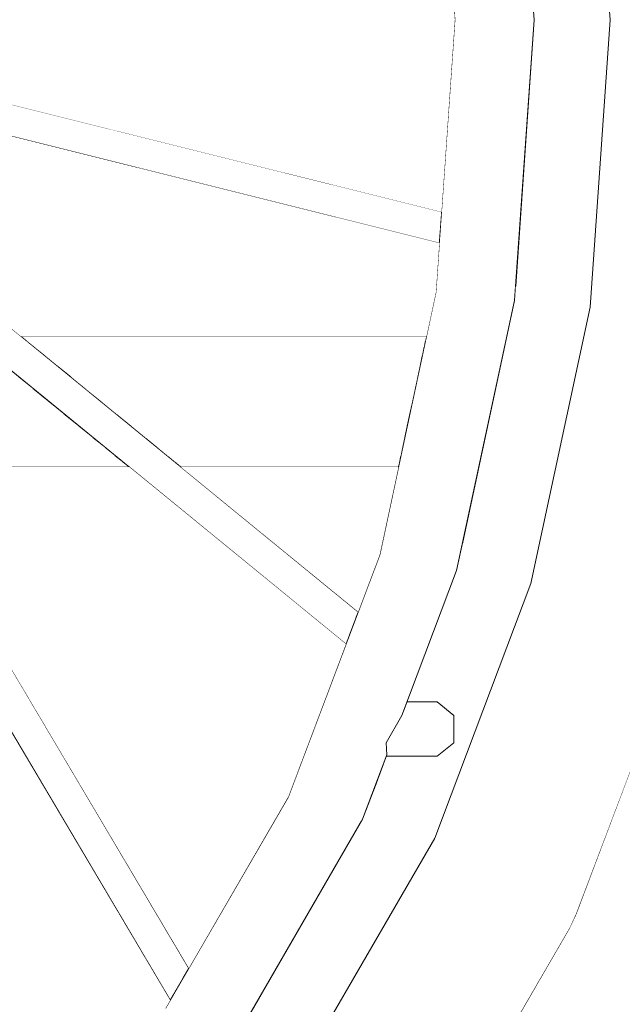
# Model space of a CAD drawing. Header units: millimetres. Extents: x 90539 to 127778, y -34922 to 14506.
# Tile 74 of 256: x 110697 to 110808, y 120 to 300. Entities that reach past the tile are written whole.
import ezdxf

# ---------------------------------------------------------------- set-up
doc = ezdxf.new("R2010")
doc.units = ezdxf.units.MM
doc.header["$MEASUREMENT"] = 0
doc.linetypes.add('Wipeout_Contour', pattern=[1000, 0, -1000])
for name, color, linetype in [('Nowe_A-Niepełnosprawni', 7, 'Continuous'), ('Nowe_A-Wymiary-Wewnętrzne', 7, 'Continuous'), ('Nowe_A-Wymiary-Zewnętrzne', 7, 'Continuous'), ('Nowe_A-Ściany-Działowe', 7, 'Continuous'), ('Nowe_Drzwi Archicad', 7, 'Continuous')]:
    doc.layers.add(name, color=color, linetype=linetype)
for name, color, linetype, lineweight in [('Nowe_A-Niepełnosprawni_Nr_pióra__4', 7, 'Continuous', 13), ('Nowe_A-Wymiary-Wewnętrzne_Nr_pióra__46', 5, 'Continuous', 15), ('Nowe_A-Wymiary-Zewnętrzne_Nr_pióra__46', 5, 'Continuous', 15)]:
    doc.layers.add(name, color=color, linetype=linetype, lineweight=lineweight)
for name, color, linetype, lineweight, true_color in [('Nowe_A-Wymiary-Wewnętrzne_Nr_pióra__45', 7, 'Continuous', 15, 0x40a5ff), ('Nowe_A-Wymiary-Wewnętrzne_Nr_pióra__85', 7, 'Continuous', 13, 0x80c2ff), ('Nowe_A-Wymiary-Zewnętrzne_Nr_pióra__45', 7, 'Continuous', 15, 0x40a5ff), ('Nowe_A-Wymiary-Zewnętrzne_Nr_pióra__85', 7, 'Continuous', 13, 0x80c2ff)]:
    doc.layers.add(name, color=color, linetype=linetype, lineweight=lineweight, true_color=true_color)
doc.styles.add('STYL_AUTOMATYCZNY_2', font='arial.ttf')
doc.dimstyles.new('STYL_AUTOMATYCZNY__1', dxfattribs={"dimtxt": 125, "dimasz": 47.5, "dimexe": 0.18, "dimexo": 20, "dimgap": 0, "dimtad": 1, "dimdec": 1, "dimlfac": 0.1, "dimzin": 0, "dimdsep": 46, "dimtxsty": 'STYL_AUTOMATYCZNY_2', "dimblk": 'ARROWHEAD_11', "dimblk1": 'ARROWHEAD_11', "dimblk2": 'ARROWHEAD_11', "dimcen": 0.09, "dimclrd": 256, "dimclre": 256, "dimclrt": 5, "dimadec": 1, "dimazin": 0, "dimtfac": 1, "dimtdec": 4, "dimtmove": 0, "dimatfit": 3, "dimfxl": 0, "dimtolj": 1, "dimtzin": 0, "dimarcsym": 0})

# ---------------------------------------------------------------- blocks, each defined once
blk = doc.blocks.new('ElemPrzekroju_23')
at = {"color": 254, "linetype": 'Wipeout_Contour', "lineweight": 0, "ltscale": 4316706.079519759}
blk.add_wipeout([(110495.05, 86.95), (110477.6, 107.21), (110477.6, 97.5), (110492.09, 80.68), (110524.33, 56.31), (110559.32, 41.3), (110595.71, 36.23), (110632.09, 41.3), (110667.08, 56.31), (110699.33, 80.68), (110727.59, 113.49), (110750.79, 153.46), (110768.02, 199.06), (110778.64, 248.54), (110782.22, 300), (110778.64, 351.46), (110768.02, 400.94), (110750.79, 446.54), (110747.17, 452.77), (110747.53, 450.67), (110744.06, 446.3), (110746.36, 442.35), (110746.75, 441.31), (110749.8, 437.12), (110749.51, 435.88), (110749.06, 435.2), (110763.1, 398.06), (110773.41, 349.99), (110776.89, 300), (110773.41, 250.01), (110763.1, 201.94), (110746.36, 157.65), (110723.82, 118.82), (110696.37, 86.95), (110665.04, 63.27), (110631.05, 48.69), (110595.71, 43.77), (110560.36, 48.69), (110526.37, 63.27)], dxfattribs=at).dxf.layer = 'Nowe_A-Niepełnosprawni'
at = {"color": 254, "linetype": 'Wipeout_Contour', "lineweight": 0, "ltscale": 443256.743338}
blk.add_wipeout([(110801.69, 352.67), (110805.36, 300), (110825.87, 300), (110821.86, 357.55)], dxfattribs=at).dxf.layer = 'Nowe_A-Niepełnosprawni'
at = {"color": 254, "linetype": 'Wipeout_Contour', "lineweight": 0, "ltscale": 443216.581593}
blk.add_wipeout([(110790.71, 136.11), (110797.89, 133.33), (110817.5, 185.19), (110809.99, 187.11)], dxfattribs=at).dxf.layer = 'Nowe_A-Niepełnosprawni'
at = {"layer": 'Nowe_A-Niepełnosprawni_Nr_pióra__4', "color": 7, "linetype": 'Continuous', "lineweight": 13}
blk.add_line((110776.89, 300), (110773.41, 349.99), dxfattribs=at)
at = {"color": 254, "linetype": 'Wipeout_Contour', "lineweight": 0, "ltscale": 443256.146973}
blk.add_wipeout([(110805.36, 300), (110801.69, 247.33), (110821.86, 242.45), (110825.87, 300)], dxfattribs=at).dxf.layer = 'Nowe_A-Niepełnosprawni'
at = {"color": 254, "linetype": 'Wipeout_Contour', "lineweight": 0, "ltscale": 553472.082488}
blk.add_wipeout([(110640.24, 294.8), (110640.46, 294.15), (110640.86, 292.27), (110774.04, 259.06), (110774.2, 261.4)], dxfattribs=at).dxf.layer = 'Nowe_A-Niepełnosprawni'
at = {"color": 254, "linetype": 'Wipeout_Contour', "lineweight": 0, "ltscale": 442988.722152}
blk.add_wipeout([(110757.59, 151.36), (110734.07, 110.82), (110736.78, 113.49), (110759.97, 153.46)], dxfattribs=at).dxf.layer = 'Nowe_A-Niepełnosprawni'
at = {"color": 254, "linetype": 'Wipeout_Contour', "lineweight": 0, "ltscale": 443125.140017}
blk.add_wipeout([(110764.77, 91.4), (110771.51, 87.87), (110797.89, 133.33), (110790.71, 136.11)], dxfattribs=at).dxf.layer = 'Nowe_A-Niepełnosprawni'
at = {"color": 254, "linetype": 'Wipeout_Contour', "lineweight": 0, "ltscale": 442831.737883}
blk.add_wipeout([(110641.48, 297.39), (110640.24, 294.8), (110774.2, 261.4), (110774.4, 264.25)], dxfattribs=at).dxf.layer = 'Nowe_A-Niepełnosprawni'
at = {"color": 254, "linetype": 'Wipeout_Contour', "lineweight": 0, "ltscale": 442970.374829}
blk.add_wipeout([(110750.79, 153.46), (110727.59, 113.49), (110734.07, 110.82), (110757.59, 151.36)], dxfattribs=at).dxf.layer = 'Nowe_A-Niepełnosprawni'
at = {"color": 254, "linetype": 'Wipeout_Contour', "lineweight": 0, "ltscale": 442835.342418}
blk.add_wipeout([(110641.48, 297.39), (110774.4, 264.25), (110774.44, 264.77), (110643.61, 297.39)], dxfattribs=at).dxf.layer = 'Nowe_A-Niepełnosprawni'
at = {"color": 254, "linetype": 'Wipeout_Contour', "lineweight": 0, "ltscale": 775366.993938}
blk.add_wipeout([(110757.59, 151.36), (110759.97, 153.46), (110764.43, 165.27), (110764.28, 167.5), (110767.17, 172.5), (110777.21, 199.06), (110775.08, 197.62)], dxfattribs=at).dxf.layer = 'Nowe_A-Niepełnosprawni'
at = {"layer": 'Nowe_A-Niepełnosprawni_Nr_pióra__4', "color": 7, "linetype": 'Continuous', "lineweight": 13}
blk.add_line((110773.41, 250.01), (110776.89, 300), dxfattribs=at)
at = {"color": 254, "linetype": 'Wipeout_Contour', "lineweight": 0, "ltscale": 443052.05458}
blk.add_wipeout([(110750.79, 153.46), (110757.59, 151.36), (110775.08, 197.62), (110768.02, 199.06)], dxfattribs=at).dxf.layer = 'Nowe_A-Niepełnosprawni'
at = {"color": 254, "linetype": 'Wipeout_Contour', "lineweight": 0, "ltscale": 553429.669889}
blk.add_wipeout([(110757.53, 187.21), (110637.68, 285.06), (110637.83, 283.33), (110637.8, 282.83), (110756.91, 185.58)], dxfattribs=at).dxf.layer = 'Nowe_A-Niepełnosprawni'
at = {"color": 254, "linetype": 'Wipeout_Contour', "lineweight": 0, "ltscale": 443126.846148}
blk.add_wipeout([(110775.08, 197.62), (110777.21, 199.06), (110787.82, 248.54), (110785.84, 247.81)], dxfattribs=at).dxf.layer = 'Nowe_A-Niepełnosprawni'
at = {"color": 254, "linetype": 'Wipeout_Contour', "lineweight": 0, "ltscale": 443086.429863}
blk.add_wipeout([(110767.17, 172.5), (110776.72, 172.5), (110773.66, 175), (110768.11, 175)], dxfattribs=at).dxf.layer = 'Nowe_A-Niepełnosprawni'
at = {"color": 254, "linetype": 'Wipeout_Contour', "lineweight": 0, "ltscale": 442794.527628}
blk.add_wipeout([(110639.61, 287.36), (110637.68, 285.06), (110757.53, 187.21), (110758.65, 190.16)], dxfattribs=at).dxf.layer = 'Nowe_A-Niepełnosprawni'
at = {"color": 254, "linetype": 'Wipeout_Contour', "lineweight": 0, "ltscale": 443108.495418}
blk.add_wipeout([(110768.02, 199.06), (110775.08, 197.62), (110785.84, 247.81), (110778.64, 248.54)], dxfattribs=at).dxf.layer = 'Nowe_A-Niepełnosprawni'
at = {"color": 254, "linetype": 'Wipeout_Contour', "lineweight": 0, "ltscale": 443085.181724}
blk.add_wipeout([(110767.17, 172.5), (110764.28, 167.5), (110776.72, 167.5), (110776.72, 172.5)], dxfattribs=at).dxf.layer = 'Nowe_A-Niepełnosprawni'
at = {"color": 254, "linetype": 'Wipeout_Contour', "lineweight": 0, "ltscale": 443155.903691}
blk.add_wipeout([(110785.84, 247.81), (110787.82, 248.54), (110791.4, 300), (110789.48, 300)], dxfattribs=at).dxf.layer = 'Nowe_A-Niepełnosprawni'
at = {"color": 254, "linetype": 'Wipeout_Contour', "lineweight": 0, "ltscale": 442800.199329}
blk.add_wipeout([(110639.61, 287.36), (110758.65, 190.16), (110759.15, 191.49), (110641.73, 287.36)], dxfattribs=at).dxf.layer = 'Nowe_A-Niepełnosprawni'
at = {"color": 254, "linetype": 'Wipeout_Contour', "lineweight": 0, "ltscale": 553844.780766}
blk.add_wipeout([(110764.28, 167.5), (110764.43, 165.27), (110764.33, 165), (110773.66, 165), (110776.72, 167.5)], dxfattribs=at).dxf.layer = 'Nowe_A-Niepełnosprawni'
at = {"color": 254, "linetype": 'Wipeout_Contour', "lineweight": 0, "ltscale": 443137.546499}
blk.add_wipeout([(110778.64, 248.54), (110785.84, 247.81), (110789.48, 300), (110782.22, 300)], dxfattribs=at).dxf.layer = 'Nowe_A-Niepełnosprawni'
at = {"color": 254, "linetype": 'Wipeout_Contour', "lineweight": 0, "ltscale": 443225.274355}
blk.add_wipeout([(110801.69, 247.33), (110790.83, 196.68), (110809.99, 187.11), (110821.86, 242.45)], dxfattribs=at).dxf.layer = 'Nowe_A-Niepełnosprawni'
at = {"color": 254, "linetype": 'Wipeout_Contour', "lineweight": 0, "ltscale": 443156.464973}
blk.add_wipeout([(110789.48, 300), (110791.4, 300), (110787.82, 351.46), (110785.84, 352.19)], dxfattribs=at).dxf.layer = 'Nowe_A-Niepełnosprawni'
at = {"color": 254, "linetype": 'Wipeout_Contour', "lineweight": 0, "ltscale": 443165.276298}
blk.add_wipeout([(110790.83, 196.68), (110773.19, 150), (110790.71, 136.11), (110809.99, 187.11)], dxfattribs=at).dxf.layer = 'Nowe_A-Niepełnosprawni'
at = {"color": 254, "linetype": 'Wipeout_Contour', "lineweight": 0, "ltscale": 443138.107805}
blk.add_wipeout([(110782.22, 300), (110789.48, 300), (110785.84, 352.19), (110778.64, 351.46)], dxfattribs=at).dxf.layer = 'Nowe_A-Niepełnosprawni'
at = {"color": 254, "linetype": 'Wipeout_Contour', "lineweight": 0, "ltscale": 443233.524051}
blk.add_wipeout([(110817.5, 185.19), (110797.89, 133.33), (110799.2, 136.11), (110818.47, 187.11)], dxfattribs=at).dxf.layer = 'Nowe_A-Niepełnosprawni'
at = {"color": 254, "linetype": 'Wipeout_Contour', "lineweight": 0, "ltscale": 443078.439998}
blk.add_wipeout([(110773.19, 150), (110749.44, 109.08), (110764.77, 91.4), (110790.71, 136.11)], dxfattribs=at).dxf.layer = 'Nowe_A-Niepełnosprawni'
at = {"layer": 'Nowe_A-Niepełnosprawni_Nr_pióra__4', "color": 7, "linetype": 'Continuous', "lineweight": 13}
for p, q in [((110818.47, 187.11), (110799.2, 136.11)), ((110799.2, 136.11), (110797.89, 133.33))]:
    blk.add_line(p, q, dxfattribs=at)
at = {"color": 254, "linetype": 'Wipeout_Contour', "lineweight": 0, "ltscale": 443188.401012}
blk.add_wipeout([(110801.69, 352.67), (110788, 348.82), (110791.4, 300), (110805.36, 300)], dxfattribs=at).dxf.layer = 'Nowe_A-Niepełnosprawni'
at = {"color": 254, "linetype": 'Wipeout_Contour', "lineweight": 0, "ltscale": 443187.851756}
blk.add_wipeout([(110788, 251.18), (110801.69, 247.33), (110805.36, 300), (110791.4, 300)], dxfattribs=at).dxf.layer = 'Nowe_A-Niepełnosprawni'
at = {"layer": 'Nowe_A-Niepełnosprawni_Nr_pióra__4', "color": 7, "linetype": 'Continuous', "lineweight": 13}
for p, q in [((110801.69, 352.67), (110805.36, 300)), ((110791.4, 300), (110787.82, 351.46))]:
    blk.add_line(p, q, dxfattribs=at)
at = {"color": 254, "linetype": 'Wipeout_Contour', "lineweight": 0, "ltscale": 553947.963872}
blk.add_wipeout([(110787.82, 248.54), (110778.27, 204.03), (110790.83, 196.68), (110801.69, 247.33), (110788, 251.18)], dxfattribs=at).dxf.layer = 'Nowe_A-Niepełnosprawni'
at = {"layer": 'Nowe_A-Niepełnosprawni_Nr_pióra__4', "color": 7, "linetype": 'Continuous', "lineweight": 13}
for p, q in [((110787.82, 248.54), (110791.4, 300)), ((110805.36, 300), (110801.69, 247.33))]:
    blk.add_line(p, q, dxfattribs=at)
at = {"color": 254, "linetype": 'Wipeout_Contour', "lineweight": 0, "ltscale": 1218517.717723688}
blk.add_wipeout([(110762.49, 160.11), (110773.19, 150), (110790.83, 196.68), (110778.27, 204.03), (110777.21, 199.06), (110768.11, 175), (110773.66, 175), (110776.72, 172.5), (110776.72, 167.5), (110773.66, 165), (110764.33, 165)], dxfattribs=at).dxf.layer = 'Nowe_A-Niepełnosprawni'
at = {"layer": 'Nowe_A-Niepełnosprawni_Nr_pióra__4', "color": 7, "linetype": 'Continuous', "lineweight": 13}
for p, q in [((110777.21, 199.06), (110787.82, 248.54)), ((110801.69, 247.33), (110790.83, 196.68)), ((110767.17, 172.5), (110777.21, 199.06)), ((110768.11, 175), (110773.66, 175)), ((110773.66, 175), (110776.72, 172.5)), ((110767.17, 172.5), (110764.28, 167.5)), ((110776.72, 172.5), (110776.72, 167.5)), ((110764.28, 167.5), (110764.43, 165.27)), ((110776.72, 167.5), (110773.66, 165)), ((110764.33, 165), (110773.66, 165))]:
    blk.add_line(p, q, dxfattribs=at)
at = {"color": 254, "linetype": 'Wipeout_Contour', "lineweight": 0, "ltscale": 553786.593984}
blk.add_wipeout([(110759.97, 153.46), (110741.08, 120.91), (110749.44, 109.08), (110773.19, 150), (110762.49, 160.11)], dxfattribs=at).dxf.layer = 'Nowe_A-Niepełnosprawni'
at = {"layer": 'Nowe_A-Niepełnosprawni_Nr_pióra__4', "color": 7, "linetype": 'Continuous', "lineweight": 13}
for p, q in [((110746.36, 157.65), (110763.1, 201.94)), ((110790.83, 196.68), (110773.19, 150)), ((110759.97, 153.46), (110764.43, 165.27)), ((110797.89, 133.33), (110771.51, 87.87))]:
    blk.add_line(p, q, dxfattribs=at)
at = {"color": 254, "linetype": 'Wipeout_Contour', "lineweight": 0, "ltscale": 553662.667843}
blk.add_wipeout([(110736.78, 113.49), (110714.68, 87.84), (110720.51, 75.5), (110749.44, 109.08), (110741.08, 120.91)], dxfattribs=at).dxf.layer = 'Nowe_A-Niepełnosprawni'
at = {"layer": 'Nowe_A-Niepełnosprawni_Nr_pióra__4', "color": 7, "linetype": 'Continuous', "lineweight": 13}
for p, q in [((110736.78, 113.49), (110759.97, 153.46)), ((110773.19, 150), (110749.44, 109.08))]:
    blk.add_line(p, q, dxfattribs=at)
at = {"color": 254, "linetype": 'Wipeout_Contour', "lineweight": 0, "ltscale": 442716.412387}
blk.add_wipeout([(110632.96, 277.13), (110632.6, 275.48), (110724.68, 120.29), (110725.34, 121.43)], dxfattribs=at).dxf.layer = 'Nowe_A-Niepełnosprawni'
at = {"color": 254, "linetype": 'Wipeout_Contour', "lineweight": 0, "ltscale": 442721.625688}
blk.add_wipeout([(110635.44, 278.78), (110632.96, 277.13), (110725.34, 121.43), (110727.05, 124.38)], dxfattribs=at).dxf.layer = 'Nowe_A-Niepełnosprawni'
at = {"color": 254, "linetype": 'Wipeout_Contour', "lineweight": 0, "ltscale": 442728.993048}
blk.add_wipeout([(110635.44, 278.78), (110727.05, 124.38), (110728.1, 126.19), (110637.56, 278.78)], dxfattribs=at).dxf.layer = 'Nowe_A-Niepełnosprawni'
at = {"layer": 'Nowe_A-Niepełnosprawni_Nr_pióra__4', "color": 7, "linetype": 'Continuous', "lineweight": 13}
for p, q in [((110643.61, 297.39), (110774.44, 264.77)), ((110640.86, 292.27), (110774.04, 259.06)), ((110723.82, 118.82), (110746.36, 157.65))]:
    blk.add_line(p, q, dxfattribs=at)
at = {"color": 254, "linetype": 'Wipeout_Contour', "lineweight": 0, "ltscale": 442939.2342}
blk.add_wipeout([(110771.69, 242), (110697.28, 242), (110697.57, 241.77), (110771.64, 241.77)], dxfattribs=at).dxf.layer = 'Nowe_A-Niepełnosprawni'
at = {"color": 254, "linetype": 'Wipeout_Contour', "lineweight": 0, "ltscale": 442743.271922}
blk.add_wipeout([(110702.51, 230), (110666.51, 230), (110667.89, 227.66), (110705.38, 227.66)], dxfattribs=at).dxf.layer = 'Nowe_A-Niepełnosprawni'
at = {"color": 254, "linetype": 'Wipeout_Contour', "lineweight": 0, "ltscale": 442965.462947}
blk.add_wipeout([(110769.12, 230), (110711.98, 230), (110714.85, 227.66), (110768.61, 227.66)], dxfattribs=at).dxf.layer = 'Nowe_A-Niepełnosprawni'
at = {"color": 254, "linetype": 'Wipeout_Contour', "lineweight": 0, "ltscale": 442782.108987}
blk.add_wipeout([(110716.92, 218.23), (110673.49, 218.23), (110673.63, 218), (110717.21, 218)], dxfattribs=at).dxf.layer = 'Nowe_A-Niepełnosprawni'
at = {"color": 254, "linetype": 'Wipeout_Contour', "lineweight": 0, "ltscale": 442987.059905}
blk.add_wipeout([(110766.59, 218.23), (110726.39, 218.23), (110726.68, 218), (110766.54, 218)], dxfattribs=at).dxf.layer = 'Nowe_A-Niepełnosprawni'
at = {"color": 254, "linetype": 'Wipeout_Contour', "lineweight": 0, "ltscale": 442734.780353}
blk.add_wipeout([(110665.12, 232.34), (110666.51, 230), (110702.51, 230), (110699.64, 232.34)], dxfattribs=at).dxf.layer = 'Nowe_A-Niepełnosprawni'
at = {"color": 254, "linetype": 'Wipeout_Contour', "lineweight": 0, "ltscale": 442960.754573}
blk.add_wipeout([(110709.11, 232.34), (110711.98, 230), (110769.12, 230), (110769.62, 232.34)], dxfattribs=at).dxf.layer = 'Nowe_A-Niepełnosprawni'
at = {"color": 254, "linetype": 'Wipeout_Contour', "lineweight": 0, "ltscale": 442751.599279}
blk.add_wipeout([(110705.38, 227.66), (110667.89, 227.66), (110669.23, 225.41), (110708.13, 225.41)], dxfattribs=at).dxf.layer = 'Nowe_A-Niepełnosprawni'
at = {"color": 254, "linetype": 'Wipeout_Contour', "lineweight": 0, "ltscale": 442970.082414}
blk.add_wipeout([(110768.61, 227.66), (110714.85, 227.66), (110717.6, 225.41), (110768.13, 225.41)], dxfattribs=at).dxf.layer = 'Nowe_A-Niepełnosprawni'
at = {"color": 254, "linetype": 'Wipeout_Contour', "lineweight": 0, "ltscale": 442780.45839}
blk.add_wipeout([(110716.09, 218.91), (110673.08, 218.91), (110673.49, 218.23), (110716.92, 218.23)], dxfattribs=at).dxf.layer = 'Nowe_A-Niepełnosprawni'
at = {"color": 254, "linetype": 'Wipeout_Contour', "lineweight": 0, "ltscale": 442986.129734}
blk.add_wipeout([(110766.74, 218.91), (110725.56, 218.91), (110726.39, 218.23), (110766.59, 218.23)], dxfattribs=at).dxf.layer = 'Nowe_A-Niepełnosprawni'
at = {"layer": 'Nowe_A-Niepełnosprawni_Nr_pióra__4', "color": 7, "linetype": 'Continuous', "lineweight": 13}
for p, q in [((110673.63, 218), (110717.21, 218)), ((110726.68, 218), (110766.54, 218))]:
    blk.add_line(p, q, dxfattribs=at)
at = {"color": 254, "linetype": 'Wipeout_Contour', "lineweight": 0, "ltscale": 442726.450784}
blk.add_wipeout([(110663.78, 234.59), (110665.12, 232.34), (110699.64, 232.34), (110696.89, 234.59)], dxfattribs=at).dxf.layer = 'Nowe_A-Niepełnosprawni'
at = {"color": 254, "linetype": 'Wipeout_Contour', "lineweight": 0, "ltscale": 442956.138005}
blk.add_wipeout([(110706.36, 234.59), (110709.11, 232.34), (110769.62, 232.34), (110770.1, 234.59)], dxfattribs=at).dxf.layer = 'Nowe_A-Niepełnosprawni'
at = {"color": 254, "linetype": 'Wipeout_Contour', "lineweight": 0, "ltscale": 442777.214068}
blk.add_wipeout([(110672.43, 220.02), (110673.08, 218.91), (110716.09, 218.91), (110714.73, 220.02)], dxfattribs=at).dxf.layer = 'Nowe_A-Niepełnosprawni'
at = {"color": 254, "linetype": 'Wipeout_Contour', "lineweight": 0, "ltscale": 442984.317254}
blk.add_wipeout([(110724.2, 220.02), (110725.56, 218.91), (110766.74, 218.91), (110766.98, 220.02)], dxfattribs=at).dxf.layer = 'Nowe_A-Niepełnosprawni'
at = {"color": 254, "linetype": 'Wipeout_Contour', "lineweight": 0, "ltscale": 442951.790517}
blk.add_wipeout([(110703.82, 236.67), (110706.36, 234.59), (110770.1, 234.59), (110770.55, 236.67)], dxfattribs=at).dxf.layer = 'Nowe_A-Niepełnosprawni'
at = {"color": 254, "linetype": 'Wipeout_Contour', "lineweight": 0, "ltscale": 442772.500902}
blk.add_wipeout([(110671.54, 221.51), (110672.43, 220.02), (110714.73, 220.02), (110712.9, 221.51)], dxfattribs=at).dxf.layer = 'Nowe_A-Niepełnosprawni'
at = {"color": 254, "linetype": 'Wipeout_Contour', "lineweight": 0, "ltscale": 442981.692303}
blk.add_wipeout([(110767.3, 221.51), (110722.37, 221.51), (110724.2, 220.02), (110766.98, 220.02)], dxfattribs=at).dxf.layer = 'Nowe_A-Niepełnosprawni'
at = {"color": 254, "linetype": 'Wipeout_Contour', "lineweight": 0, "ltscale": 442947.879104}
blk.add_wipeout([(110770.94, 238.49), (110701.59, 238.49), (110703.82, 236.67), (110770.55, 236.67)], dxfattribs=at).dxf.layer = 'Nowe_A-Niepełnosprawni'
at = {"color": 254, "linetype": 'Wipeout_Contour', "lineweight": 0, "ltscale": 442766.500133}
blk.add_wipeout([(110710.68, 223.33), (110670.46, 223.33), (110671.54, 221.51), (110712.9, 221.51)], dxfattribs=at).dxf.layer = 'Nowe_A-Niepełnosprawni'
at = {"color": 254, "linetype": 'Wipeout_Contour', "lineweight": 0, "ltscale": 442978.355777}
blk.add_wipeout([(110767.69, 223.33), (110720.15, 223.33), (110722.37, 221.51), (110767.3, 221.51)], dxfattribs=at).dxf.layer = 'Nowe_A-Niepełnosprawni'
at = {"color": 254, "linetype": 'Wipeout_Contour', "lineweight": 0, "ltscale": 442944.554057}
blk.add_wipeout([(110771.26, 239.98), (110699.76, 239.98), (110701.59, 238.49), (110770.94, 238.49)], dxfattribs=at).dxf.layer = 'Nowe_A-Niepełnosprawni'
at = {"color": 254, "linetype": 'Wipeout_Contour', "lineweight": 0, "ltscale": 442759.442492}
blk.add_wipeout([(110669.23, 225.41), (110670.46, 223.33), (110710.68, 223.33), (110708.13, 225.41)], dxfattribs=at).dxf.layer = 'Nowe_A-Niepełnosprawni'
at = {"color": 254, "linetype": 'Wipeout_Contour', "lineweight": 0, "ltscale": 442974.435669}
blk.add_wipeout([(110768.13, 225.41), (110717.6, 225.41), (110720.15, 223.33), (110767.69, 223.33)], dxfattribs=at).dxf.layer = 'Nowe_A-Niepełnosprawni'
at = {"color": 254, "linetype": 'Wipeout_Contour', "lineweight": 0, "ltscale": 442941.94316}
blk.add_wipeout([(110698.4, 241.09), (110699.76, 239.98), (110771.26, 239.98), (110771.49, 241.09)], dxfattribs=at).dxf.layer = 'Nowe_A-Niepełnosprawni'
at = {"color": 254, "linetype": 'Wipeout_Contour', "lineweight": 0, "ltscale": 442940.146829}
blk.add_wipeout([(110697.57, 241.77), (110698.4, 241.09), (110771.49, 241.09), (110771.64, 241.77)], dxfattribs=at).dxf.layer = 'Nowe_A-Niepełnosprawni'
at = {"layer": 'Nowe_A-Niepełnosprawni_Nr_pióra__4', "color": 7, "linetype": 'Continuous', "lineweight": 13}
for p, q in [((110641.73, 287.36), (110759.15, 191.49)), ((110637.8, 282.83), (110756.91, 185.58)), ((110637.56, 278.78), (110728.1, 126.19)), ((110632.6, 275.48), (110724.68, 120.29)), ((110763.1, 201.94), (110773.41, 250.01)), ((110697.28, 242), (110771.69, 242))]:
    blk.add_line(p, q, dxfattribs=at)
blk = doc.blocks.new('ElemPrzekroju_25')
at = {"color": 254, "linetype": 'Wipeout_Contour', "lineweight": 0, "ltscale": 6815411.693442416}
blk.add_wipeout([(109677.6, 2540), (109677.6, 2100), (110477.6, 2100), (110477.6, 519.19), (110503.66, 549.44), (110520.6, 562.24), (110520.6, 2117), (111654.6, 2117), (111654.6, 0), (111973.1, 0), (111973.1, 2.45), (111943.06, 2.45), (111910.44, 86.95), (111909.1, 94.15), (111909.1, 204.5), (111973.1, 204.5), (111973.1, 205.5), (111908.1, 205.5), (111908.1, 228.49), (111870.92, 228.49), (111870.92, 232.26), (111870.92, 232.76), (111870.9, 257.12), (111870.92, 260.3), (111870.92, 477.41), (111870.9, 514.77), (111870.92, 548.64), (111870.92, 566.63), (111870.72, 573.91), (111870.15, 590.35), (111869.58, 605.28), (111868.94, 621.57), (111868.28, 635.36), (111867.53, 651.5), (111866.73, 666.91), (111866.46, 675.53), (111870.87, 676.73), (111870.92, 687.28), (111870.92, 691.98), (111870.92, 692.51), (111908.1, 692.51), (111908.1, 717), (111918.49, 749.19), (111892.43, 753.66), (111890.42, 755.43), (111889.48, 757.69), (111889.61, 759.5), (111889.69, 759.95), (111890.43, 764.33), (111895.67, 795.02), (111896.27, 798.52), (111897.03, 800.85), (111898.43, 802.31), (111900.88, 803.3), (111934.17, 797.72), (111934, 797.19), (111947.82, 839.98), (111973.27, 839.98), (111973.27, 840), (112527.6, 840), (112527.6, 2540)], dxfattribs=at).dxf.layer = 'Nowe_A-Ściany-Działowe'
blk = doc.blocks.new('ElemPrzekroju_26')
at = {"color": 254, "linetype": 'Wipeout_Contour', "lineweight": 0, "ltscale": 553636.800481}
blk.add_wipeout([(110654.73, 294.62), (110774.44, 264.77), (110776.89, 300), (110774.44, 335.23), (110654.73, 305.38)], dxfattribs=at).dxf.layer = 'Nowe_Drzwi Archicad'
at = {"color": 254, "linetype": 'Wipeout_Contour', "lineweight": 0, "ltscale": 2438294.332274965}
blk.add_wipeout([(110637.6, 2.24), (110637.6, 0), (110968, 0), (110956.96, 1.54), (110946.35, 6.09), (110936.57, 13.48), (110928, 23.43), (110920.96, 35.55), (110919.66, 38.33), (110918.37, 41.75), (110907.45, 50), (110837.6, 50), (110837.6, 160.67), (110827.6, 187.11), (110823.04, 208.39), (110818.47, 187.11), (110799.2, 136.11), (110797.89, 133.33), (110771.51, 87.87), (110739.37, 50.56), (110702.69, 22.84), (110662.9, 5.76)], dxfattribs=at).dxf.layer = 'Nowe_Drzwi Archicad'
at = {"color": 254, "linetype": 'Wipeout_Contour', "lineweight": 0, "ltscale": 664327.378703}
blk.add_wipeout([(110654.73, 288.82), (110654.73, 276.75), (110697.28, 242), (110771.69, 242), (110773.41, 250.01), (110774.04, 259.06)], dxfattribs=at).dxf.layer = 'Nowe_Drzwi Archicad'
at = {"color": 254, "linetype": 'Wipeout_Contour', "lineweight": 0, "ltscale": 664141.340514}
blk.add_wipeout([(110666.71, 218), (110645.63, 218), (110681.96, 76.84), (110698.3, 89.19), (110723.82, 118.82), (110724.68, 120.29)], dxfattribs=at).dxf.layer = 'Nowe_Drzwi Archicad'
at = {"color": 254, "linetype": 'Wipeout_Contour', "lineweight": 0, "ltscale": 553622.421636}
blk.add_wipeout([(110717.21, 218), (110673.63, 218), (110728.1, 126.19), (110746.36, 157.65), (110756.91, 185.58)], dxfattribs=at).dxf.layer = 'Nowe_Drzwi Archicad'
at = {"color": 254, "linetype": 'Wipeout_Contour', "lineweight": 0, "ltscale": 443015.516676}
blk.add_wipeout([(110766.54, 218), (110726.68, 218), (110759.15, 191.49), (110763.1, 201.94)], dxfattribs=at).dxf.layer = 'Nowe_Drzwi Archicad'
blk = doc.blocks.new('*D714')
at = {"layer": 'Nowe_A-Wymiary-Wewnętrzne_Nr_pióra__45', "linetype": 'Continuous', "lineweight": 15, "true_color": 0x40a5ff}
for points in [[(116511.16, 900), (116512.12, 895.22), (116514.83, 891.16), (116518.88, 888.45), (116523.66, 887.5), (116528.45, 888.45), (116532.5, 891.16), (116535.21, 895.22), (116536.16, 900), (116535.21, 904.78), (116532.5, 908.84), (116528.45, 911.55), (116523.66, 912.5), (116518.88, 911.55), (116514.83, 908.84), (116512.12, 904.78)], [(116511.16, 0), (116512.12, -4.78), (116514.83, -8.84), (116518.88, -11.55), (116523.66, -12.5), (116528.45, -11.55), (116532.5, -8.84), (116535.21, -4.78), (116536.16, 0), (116535.21, 4.78), (116532.5, 8.84), (116528.45, 11.55), (116523.66, 12.5), (116518.88, 11.55), (116514.83, 8.84), (116512.12, 4.78)]]:
    blk.add_hatch(color=161, dxfattribs=at).paths.add_polyline_path(points)
at = {"layer": 'Nowe_A-Wymiary-Wewnętrzne_Nr_pióra__45', "color": 161, "linetype": 'Continuous', "lineweight": 15, "true_color": 0x40a5ff}
for centre in [(116523.66, 900), (116523.66, 0)]:
    blk.add_circle(centre, 12.5, dxfattribs=at)
at = {"layer": 'Nowe_A-Wymiary-Wewnętrzne_Nr_pióra__85', "color": 151, "linetype": 'Continuous', "lineweight": 13, "true_color": 0x80c2ff}
for p, q in [((116511.16, 900), (116476.79, 900)), ((116570.54, 900), (116536.16, 900)), ((116523.66, 12.5), (116523.66, 887.5)), ((116511.16, 0), (116476.79, 0)), ((116570.54, 0), (116536.16, 0)), ((116523.66, -25), (116523.66, -12.5))]:
    blk.add_line(p, q, dxfattribs=at)
at = {"layer": 'Nowe_A-Wymiary-Wewnętrzne_Nr_pióra__46', "color": 5, "lineweight": 15, "insert": (116498.66, 283.17), "char_height": 125, "attachment_point": 7, "rotation": 90, "style": 'STYL_AUTOMATYCZNY_2'}
blk.add_mtext('\\A1;{\\pql;\\fArial|b0|i0|c238|p0;\\W1.000000;90,0}', dxfattribs=at)
blk = doc.blocks.new('ARROWHEAD_11')
at = {"color": 0, "linetype": 'Continuous', "lineweight": 0}
blk.add_line((0, 0), (-1, 0), dxfattribs=at)
at = {"color": 0, "linetype": 'Continuous', "lineweight": 0, "const_width": 0.25, "flags": 128}
blk.add_lwpolyline([(-0.125, 0, 1), (0.125, 0, 1)], format="xyb", close=True, dxfattribs=at)
blk = doc.blocks.new('*D748')
at = {"layer": 'Nowe_A-Wymiary-Zewnętrzne_Nr_pióra__45', "linetype": 'Continuous', "lineweight": 15, "true_color": 0x40a5ff}
for points in [[(119375.13, 12845), (119376.08, 12840.22), (119378.79, 12836.16), (119382.84, 12833.45), (119387.63, 12832.5), (119392.41, 12833.45), (119396.47, 12836.16), (119399.18, 12840.22), (119400.13, 12845), (119399.18, 12849.78), (119396.47, 12853.84), (119392.41, 12856.55), (119387.63, 12857.5), (119382.84, 12856.55), (119378.79, 12853.84), (119376.08, 12849.78)], [(119375.13, -450), (119376.08, -454.78), (119378.79, -458.84), (119382.84, -461.55), (119387.63, -462.5), (119392.41, -461.55), (119396.47, -458.84), (119399.18, -454.78), (119400.13, -450), (119399.18, -445.22), (119396.47, -441.16), (119392.41, -438.45), (119387.63, -437.5), (119382.84, -438.45), (119378.79, -441.16), (119376.08, -445.22)]]:
    blk.add_hatch(color=161, dxfattribs=at).paths.add_polyline_path(points)
at = {"layer": 'Nowe_A-Wymiary-Zewnętrzne_Nr_pióra__45', "color": 161, "linetype": 'Continuous', "lineweight": 15, "true_color": 0x40a5ff}
for centre in [(119387.63, 12845), (119387.63, -450)]:
    blk.add_circle(centre, 12.5, dxfattribs=at)
at = {"layer": 'Nowe_A-Wymiary-Zewnętrzne_Nr_pióra__85', "color": 151, "linetype": 'Continuous', "lineweight": 13, "true_color": 0x80c2ff}
for p, q in [((119387.63, 12857.5), (119387.63, 12870)), ((119375.13, 12845), (119340.75, 12845)), ((119434.5, 12845), (119400.13, 12845)), ((119387.63, -437.5), (119387.63, 12832.5)), ((119375.13, -450), (119340.75, -450)), ((119434.5, -450), (119400.13, -450)), ((119387.63, -475), (119387.63, -462.5))]:
    blk.add_line(p, q, dxfattribs=at)
at = {"layer": 'Nowe_A-Wymiary-Zewnętrzne_Nr_pióra__46', "color": 5, "lineweight": 15, "insert": (119362.63, 5911.52), "char_height": 125, "attachment_point": 7, "rotation": 90, "style": 'STYL_AUTOMATYCZNY_2'}
blk.add_mtext('\\A1;{\\pql;\\fArial|b0|i0|c238|p0;\\W1.000000;1\xa0329,5}', dxfattribs=at)

msp = doc.modelspace()

# ---------------------------------------------------------------- block references
at = {"layer": 'Nowe_A-Niepełnosprawni', "lineweight": 0}
msp.add_blockref('ElemPrzekroju_23', (0, 0), dxfattribs=at)

# ---------------------------------------------------------------- next in the draw order: block references
at = {"layer": 'Nowe_A-Ściany-Działowe', "lineweight": 0}
msp.add_blockref('ElemPrzekroju_25', (0, 0), dxfattribs=at)

# ---------------------------------------------------------------- next in the draw order: block references
at = {"layer": 'Nowe_Drzwi Archicad', "lineweight": 0}
msp.add_blockref('ElemPrzekroju_26', (0, 0), dxfattribs=at)

# ---------------------------------------------------------------- next in the draw order: dimensions: what is measured, and where the dimension line sits
at = {"layer": 'Nowe_A-Wymiary-Wewnętrzne', "color": 151, "linetype": 'Continuous', "lineweight": 13, "true_color": 0x80c2ff}
dim = msp.add_linear_dim(base=(116523.66, 900), p1=(99177.6, 0), p2=(116907.6, 900), angle=90, dimstyle='STYL_AUTOMATYCZNY__1', dxfattribs=at)
dim.commit()
dim.dimension.update_dxf_attribs({"geometry": '*D714', "text_midpoint": (116436.16, 445), "dimtype": 160, "text_rotation": 90})
at = {"layer": 'Nowe_A-Wymiary-Zewnętrzne', "color": 151, "linetype": 'Continuous', "lineweight": 13, "true_color": 0x80c2ff}
dim = msp.add_linear_dim(base=(119387.63, 12845), p1=(95120.09, -450), p2=(98654.74, 12845), angle=90, dimstyle='STYL_AUTOMATYCZNY__1', dxfattribs=at)
dim.commit()
dim.dimension.update_dxf_attribs({"geometry": '*D748', "text_midpoint": (119300.13, 6192.64), "dimtype": 160, "text_rotation": 90})

doc.saveas('drawing.dxf')
